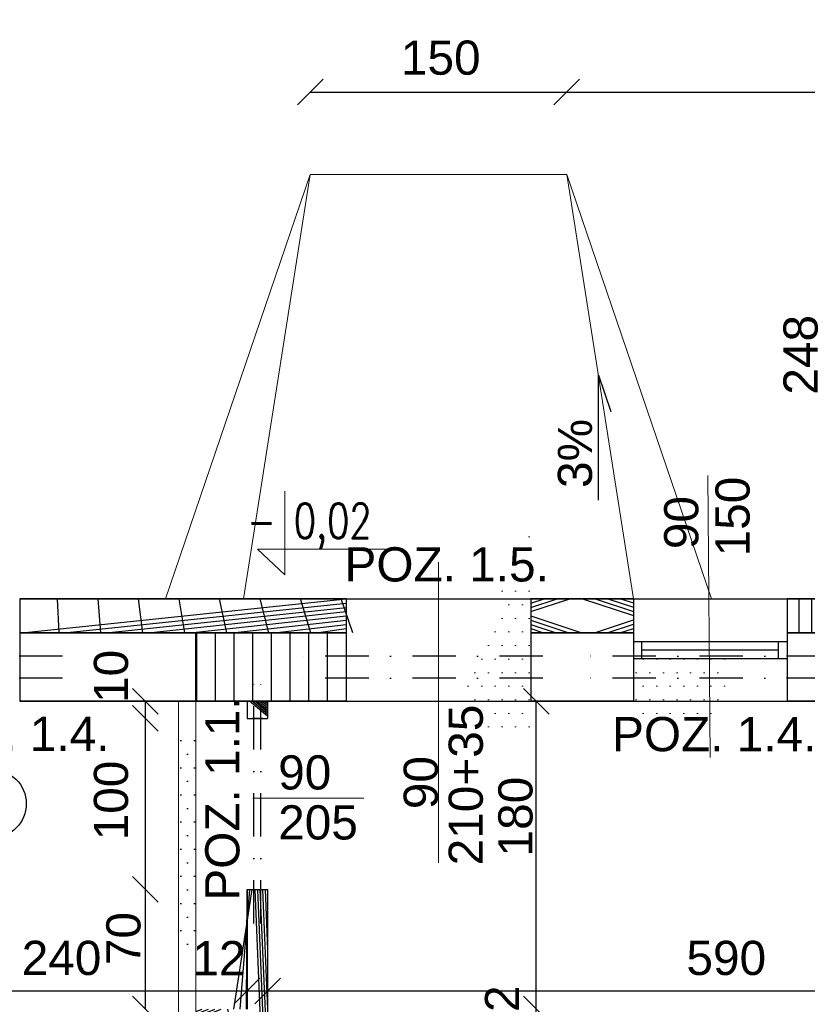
# Model space of a CAD drawing. Header units: millimetres. Extents: x 6528 to 149658, y 3342 to 12852.
# Tile 70 of 122: x 70414 to 70875, y 8368 to 8944. Entities that reach past the tile are written whole.
import ezdxf

# ---------------------------------------------------------------- set-up
doc = ezdxf.new("R2010")
doc.units = ezdxf.units.MM
doc.linetypes.add('DASHDOTX2', pattern=[50.8, 25.4, -12.7, 0, -12.7])
doc.layers.add('&_opisy_100', color=51, linetype='Continuous', lineweight=20)
doc.layers.add('wuposażenie 0.15', color=140, linetype='Continuous', lineweight=15)
doc.layers.add('R-TAB', color=1, linetype='Continuous')
doc.styles.add('Romans', font='romans.shx', dxfattribs={"width": 0.75})
doc.styles.get("Standard").update_dxf_attribs({"font": 'arial.ttf'})
doc.dimstyles.new('ISO-25', dxfattribs={"dimtxt": 2.5, "dimasz": 2.5, "dimexe": 1.25, "dimexo": 0.625, "dimtad": 1, "dimtxsty": 'Standard', "dimcen": 2.5, "dimadec": 0, "dimazin": 0, "dimtfac": 1, "dimtmove": 0, "dimatfit": 3, "dimfxl": 1, "dimarcsym": 0})
pattern_1 = [(45, (-1177794257.981769, -935731374.6151185), (-11.22532015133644, 11.22532015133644), [])]

# ---------------------------------------------------------------- blocks, each defined once
blk = doc.blocks.new('_Oblique')
at = {"color": 0, "linetype": 'ByBlock', "lineweight": -2}
blk.add_line((-0.5, -0.5), (0.5, 0.5), dxfattribs=at)
blk = doc.blocks.new('*D2210')
at = {"color": 0, "lineweight": -2, "transparency": 16777216}
blk.add_line((69360.4715971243, 9393.647122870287), (71199.0600048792, 9393.647122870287), dxfattribs=at)
at = {"layer": 'Defpoints', "color": 0, "transparency": 16777216}
for p in [(71199.0600048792, 9393.647122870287), (69360.4715971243, 8605.670604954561), (71199.0600048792, 8605.670604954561)]:
    blk.add_point(p, dxfattribs=at)
at = {"color": 0, "lineweight": -2, "transparency": 16777216, "xscale": 15, "yscale": 15, "zscale": 15, "rotation": 180}
blk.add_blockref('_Oblique', (69360.4715971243, 9393.647122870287), dxfattribs=at)
at = {"color": 0, "lineweight": -2, "transparency": 16777216, "xscale": 15, "yscale": 15, "zscale": 15}
blk.add_blockref('_Oblique', (71199.0600048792, 9393.647122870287), dxfattribs=at)
at = {"color": 0, "transparency": 16777216, "insert": (70221.241278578, 9412.790905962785), "char_height": 20, "attachment_point": 5}
blk.add_mtext('1839', dxfattribs=at)
blk = doc.blocks.new('*D2268')
at = {"color": 0, "lineweight": -2, "transparency": 16777216}
blk.add_line((70324.06000440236, 9293.647122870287), (70414.06000464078, 9293.647122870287), dxfattribs=at)
at = {"layer": 'Defpoints', "color": 0, "transparency": 16777216}
for p in [(70414.06000464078, 9293.647122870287), (70324.06000440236, 8605.67060519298), (70414.06000464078, 8605.67060519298)]:
    blk.add_point(p, dxfattribs=at)
at = {"color": 0, "lineweight": -2, "transparency": 16777216, "xscale": 15, "yscale": 15, "zscale": 15, "rotation": 180}
blk.add_blockref('_Oblique', (70324.06000440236, 9293.647122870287), dxfattribs=at)
at = {"color": 0, "lineweight": -2, "transparency": 16777216, "xscale": 15, "yscale": 15, "zscale": 15}
blk.add_blockref('_Oblique', (70414.06000464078, 9293.647122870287), dxfattribs=at)
at = {"color": 0, "transparency": 16777216, "insert": (70371.61558311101, 9312.790905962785), "char_height": 20, "attachment_point": 5}
blk.add_mtext('90', dxfattribs=at)
blk = doc.blocks.new('*D2269')
at = {"color": 0, "lineweight": -2, "transparency": 16777216}
blk.add_line((70414.06000464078, 9293.647122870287), (70605.06000440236, 9293.647122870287), dxfattribs=at)
at = {"layer": 'Defpoints', "color": 0, "transparency": 16777216}
for p in [(70605.06000440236, 9293.647122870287), (70414.06000464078, 8605.67060519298), (70605.06000440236, 8605.670604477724)]:
    blk.add_point(p, dxfattribs=at)
at = {"color": 0, "lineweight": -2, "transparency": 16777216, "xscale": 15, "yscale": 15, "zscale": 15, "rotation": 180}
blk.add_blockref('_Oblique', (70414.06000464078, 9293.647122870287), dxfattribs=at)
at = {"color": 0, "lineweight": -2, "transparency": 16777216, "xscale": 15, "yscale": 15, "zscale": 15}
blk.add_blockref('_Oblique', (70605.06000440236, 9293.647122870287), dxfattribs=at)
at = {"color": 0, "transparency": 16777216, "insert": (70516.46001737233, 9312.790905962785), "char_height": 20, "attachment_point": 5}
blk.add_mtext('201', dxfattribs=at)
blk = doc.blocks.new('*D2270')
at = {"color": 0, "lineweight": -2, "transparency": 16777216}
blk.add_line((70605.06000440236, 9293.647122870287), (70713.06000464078, 9293.647122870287), dxfattribs=at)
at = {"layer": 'Defpoints', "color": 0, "transparency": 16777216}
for p in [(70713.06000464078, 9293.647122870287), (70605.06000440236, 8605.670604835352), (70713.06000464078, 8605.670604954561)]:
    blk.add_point(p, dxfattribs=at)
at = {"color": 0, "lineweight": -2, "transparency": 16777216, "xscale": 15, "yscale": 15, "zscale": 15, "rotation": 180}
blk.add_blockref('_Oblique', (70605.06000440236, 9293.647122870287), dxfattribs=at)
at = {"color": 0, "lineweight": -2, "transparency": 16777216, "xscale": 15, "yscale": 15, "zscale": 15}
blk.add_blockref('_Oblique', (70713.06000464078, 9293.647122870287), dxfattribs=at)
at = {"color": 0, "transparency": 16777216, "insert": (70661.75937693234, 9312.790905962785), "char_height": 20, "attachment_point": 5}
blk.add_mtext('108', dxfattribs=at)
blk = doc.blocks.new('*D2271')
at = {"color": 0, "lineweight": -2, "transparency": 16777216}
blk.add_line((70713.06000464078, 9293.647122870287), (70773.06000440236, 9293.647122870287), dxfattribs=at)
at = {"layer": 'Defpoints', "color": 0, "transparency": 16777216}
for p in [(70773.06000440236, 9293.647122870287), (70713.06000464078, 8605.670604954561), (70773.06000440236, 8605.670604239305)]:
    blk.add_point(p, dxfattribs=at)
at = {"color": 0, "lineweight": -2, "transparency": 16777216, "xscale": 15, "yscale": 15, "zscale": 15, "rotation": 180}
blk.add_blockref('_Oblique', (70713.06000464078, 9293.647122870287), dxfattribs=at)
at = {"color": 0, "lineweight": -2, "transparency": 16777216, "xscale": 15, "yscale": 15, "zscale": 15}
blk.add_blockref('_Oblique', (70773.06000440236, 9293.647122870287), dxfattribs=at)
at = {"color": 0, "transparency": 16777216, "insert": (70746.39898746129, 9312.790905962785), "char_height": 20, "attachment_point": 5}
blk.add_mtext('60', dxfattribs=at)
blk = doc.blocks.new('*D2272')
at = {"color": 0, "lineweight": -2, "transparency": 16777216}
blk.add_line((70773.06000440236, 9293.647122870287), (70863.06000559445, 9293.647122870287), dxfattribs=at)
at = {"layer": 'Defpoints', "color": 0, "transparency": 16777216}
for p in [(70863.06000559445, 9293.647122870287), (70773.06000440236, 8605.670604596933), (70863.06000559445, 8605.670604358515)]:
    blk.add_point(p, dxfattribs=at)
at = {"color": 0, "lineweight": -2, "transparency": 16777216, "xscale": 15, "yscale": 15, "zscale": 15, "rotation": 180}
blk.add_blockref('_Oblique', (70773.06000440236, 9293.647122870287), dxfattribs=at)
at = {"color": 0, "lineweight": -2, "transparency": 16777216, "xscale": 15, "yscale": 15, "zscale": 15}
blk.add_blockref('_Oblique', (70863.06000559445, 9293.647122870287), dxfattribs=at)
at = {"color": 0, "transparency": 16777216, "insert": (70817.02812187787, 9312.790905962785), "char_height": 20, "attachment_point": 5}
blk.add_mtext('90', dxfattribs=at)
blk = doc.blocks.new('*D2273')
at = {"color": 0, "lineweight": -2, "transparency": 16777216}
blk.add_line((70863.06000559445, 9293.647122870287), (70923.06000440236, 9293.647122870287), dxfattribs=at)
at = {"layer": 'Defpoints', "color": 0, "transparency": 16777216}
for p in [(70923.06000440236, 9293.647122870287), (70863.06000559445, 8605.670604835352), (70923.06000440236, 8605.670604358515)]:
    blk.add_point(p, dxfattribs=at)
at = {"color": 0, "lineweight": -2, "transparency": 16777216, "xscale": 15, "yscale": 15, "zscale": 15, "rotation": 180}
blk.add_blockref('_Oblique', (70863.06000559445, 9293.647122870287), dxfattribs=at)
at = {"color": 0, "lineweight": -2, "transparency": 16777216, "xscale": 15, "yscale": 15, "zscale": 15}
blk.add_blockref('_Oblique', (70923.06000440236, 9293.647122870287), dxfattribs=at)
at = {"color": 0, "transparency": 16777216, "insert": (70896.39898698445, 9312.790905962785), "char_height": 20, "attachment_point": 5}
blk.add_mtext('60', dxfattribs=at)
blk = doc.blocks.new('*D2280')
at = {"color": 0, "lineweight": -2, "transparency": 16777216}
blk.add_line((70307.06000440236, 9343.647122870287), (70547.06000416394, 9343.647122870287), dxfattribs=at)
at = {"layer": 'Defpoints', "color": 0, "transparency": 16777216}
for p in [(70547.06000416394, 9343.647122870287), (70307.06000440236, 8605.67060507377), (70547.06000416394, 8605.67060507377)]:
    blk.add_point(p, dxfattribs=at)
at = {"color": 0, "lineweight": -2, "transparency": 16777216, "xscale": 15, "yscale": 15, "zscale": 15, "rotation": 180}
blk.add_blockref('_Oblique', (70307.06000440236, 9343.647122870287), dxfattribs=at)
at = {"color": 0, "lineweight": -2, "transparency": 16777216, "xscale": 15, "yscale": 15, "zscale": 15}
blk.add_blockref('_Oblique', (70547.06000416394, 9343.647122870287), dxfattribs=at)
at = {"color": 0, "transparency": 16777216, "insert": (70427.3494498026, 9362.790905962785), "char_height": 20, "attachment_point": 5}
blk.add_mtext('240', dxfattribs=at)
blk = doc.blocks.new('*D2281')
at = {"color": 0, "lineweight": -2, "transparency": 16777216}
blk.add_line((70547.06000392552, 9343.647122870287), (70559.06000440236, 9343.647122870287), dxfattribs=at)
at = {"layer": 'Defpoints', "color": 0, "transparency": 16777216}
for p in [(70559.06000440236, 9343.647122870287), (70547.06000392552, 8605.670604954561), (70559.06000440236, 8605.670604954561)]:
    blk.add_point(p, dxfattribs=at)
at = {"color": 0, "lineweight": -2, "transparency": 16777216, "xscale": 15, "yscale": 15, "zscale": 15, "rotation": 180}
blk.add_blockref('_Oblique', (70547.06000392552, 9343.647122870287), dxfattribs=at)
at = {"color": 0, "lineweight": -2, "transparency": 16777216, "xscale": 15, "yscale": 15, "zscale": 15}
blk.add_blockref('_Oblique', (70559.06000440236, 9343.647122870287), dxfattribs=at)
at = {"color": 0, "transparency": 16777216, "insert": (70567.1570271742, 9362.790905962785), "char_height": 20, "attachment_point": 5}
blk.add_mtext('12', dxfattribs=at)
blk = doc.blocks.new('*D2282')
at = {"color": 0, "lineweight": -2, "transparency": 16777216}
blk.add_line((70559.06000416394, 9343.647122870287), (71139.06000440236, 9343.647122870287), dxfattribs=at)
at = {"layer": 'Defpoints', "color": 0, "transparency": 16777216}
for p in [(71139.06000440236, 9343.647122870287), (70559.06000416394, 8605.670604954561), (71139.06000440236, 8545.670604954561)]:
    blk.add_point(p, dxfattribs=at)
at = {"color": 0, "lineweight": -2, "transparency": 16777216, "xscale": 15, "yscale": 15, "zscale": 15, "rotation": 180}
blk.add_blockref('_Oblique', (70559.06000416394, 9343.647122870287), dxfattribs=at)
at = {"color": 0, "lineweight": -2, "transparency": 16777216, "xscale": 15, "yscale": 15, "zscale": 15}
blk.add_blockref('_Oblique', (71139.06000440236, 9343.647122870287), dxfattribs=at)
at = {"color": 0, "transparency": 16777216, "insert": (70817.36417429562, 9362.790905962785), "char_height": 20, "attachment_point": 5}
blk.add_mtext('590', dxfattribs=at)
blk = doc.blocks.new('*D2290')
at = {"color": 0, "lineweight": -2, "transparency": 16777216}
blk.add_line((70307.06000416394, 8376.32476950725), (70547.06000416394, 8376.32476950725), dxfattribs=at)
at = {"layer": 'Defpoints', "color": 0, "transparency": 16777216}
for p in [(70307.06000416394, 8545.670605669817), (70547.06000416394, 8545.670604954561), (70547.06000416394, 8376.32476950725)]:
    blk.add_point(p, dxfattribs=at)
at = {"color": 0, "lineweight": -2, "transparency": 16777216, "xscale": 15, "yscale": 15, "zscale": 15, "rotation": 180}
blk.add_blockref('_Oblique', (70307.06000416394, 8376.32476950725), dxfattribs=at)
at = {"color": 0, "lineweight": -2, "transparency": 16777216, "xscale": 15, "yscale": 15, "zscale": 15}
blk.add_blockref('_Oblique', (70547.06000416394, 8376.32476950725), dxfattribs=at)
at = {"color": 0, "transparency": 16777216, "insert": (70438.55746691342, 8395.468552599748), "char_height": 20, "attachment_point": 5}
blk.add_mtext('240', dxfattribs=at)
blk = doc.blocks.new('*D2291')
at = {"color": 0, "lineweight": -2, "transparency": 16777216}
blk.add_line((70547.06000440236, 8376.324769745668), (70559.06000464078, 8376.324769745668), dxfattribs=at)
at = {"layer": 'Defpoints', "color": 0, "transparency": 16777216}
for p in [(70547.06000440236, 8545.670605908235), (70559.06000464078, 8545.670604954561), (70559.06000464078, 8376.324769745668)]:
    blk.add_point(p, dxfattribs=at)
at = {"color": 0, "lineweight": -2, "transparency": 16777216, "xscale": 15, "yscale": 15, "zscale": 15, "rotation": 180}
blk.add_blockref('_Oblique', (70547.06000440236, 8376.324769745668), dxfattribs=at)
at = {"color": 0, "lineweight": -2, "transparency": 16777216, "xscale": 15, "yscale": 15, "zscale": 15}
blk.add_blockref('_Oblique', (70559.06000464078, 8376.324769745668), dxfattribs=at)
at = {"color": 0, "transparency": 16777216, "insert": (70530.6275340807, 8395.468552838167), "char_height": 20, "attachment_point": 5}
blk.add_mtext('12', dxfattribs=at)
blk = doc.blocks.new('*D2292')
at = {"color": 0, "lineweight": -2, "transparency": 16777216}
blk.add_line((70559.06000416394, 8376.32476950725), (71139.07490604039, 8376.32476950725), dxfattribs=at)
at = {"layer": 'Defpoints', "color": 0, "transparency": 16777216}
for p in [(70559.06000416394, 8545.670605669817), (71139.07490604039, 8544.898691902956), (71139.07490604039, 8376.32476950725)]:
    blk.add_point(p, dxfattribs=at)
at = {"color": 0, "lineweight": -2, "transparency": 16777216, "xscale": 15, "yscale": 15, "zscale": 15, "rotation": 180}
blk.add_blockref('_Oblique', (70559.06000416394, 8376.32476950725), dxfattribs=at)
at = {"color": 0, "lineweight": -2, "transparency": 16777216, "xscale": 15, "yscale": 15, "zscale": 15}
blk.add_blockref('_Oblique', (71139.07490604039, 8376.32476950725), dxfattribs=at)
at = {"color": 0, "transparency": 16777216, "insert": (70827.41777985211, 8395.468552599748), "char_height": 20, "attachment_point": 5}
blk.add_mtext('590', dxfattribs=at)
blk = doc.blocks.new('*D2308')
at = {"color": 0, "lineweight": -2, "transparency": 16777216}
blk.add_line((70487.57252805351, 8535.670604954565), (70487.57252805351, 8545.670605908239), dxfattribs=at)
at = {"layer": 'Defpoints', "color": 0, "transparency": 16777216}
for p in [(70487.57252805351, 8545.670605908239), (70547.06000440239, 8545.670605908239), (70547.06000440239, 8535.670604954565)]:
    blk.add_point(p, dxfattribs=at)
at = {"color": 0, "lineweight": -2, "transparency": 16777216, "xscale": 15, "yscale": 15, "zscale": 15}
for p, rotation in [((70487.57252805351, 8545.670605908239), 90), ((70487.57252805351, 8535.670604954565), 270)]:
    blk.add_blockref('_Oblique', p, dxfattribs=dict(at, rotation=rotation))
at = {"color": 0, "transparency": 16777216, "insert": (70467.58251731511, 8560.213976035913), "char_height": 20, "attachment_point": 5, "rotation": 90}
blk.add_mtext('10', dxfattribs=at)
blk = doc.blocks.new('*D2309')
at = {"color": 0, "lineweight": -2, "transparency": 16777216}
blk.add_line((70487.57252996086, 8435.670604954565), (70487.57252996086, 8535.670604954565), dxfattribs=at)
at = {"layer": 'Defpoints', "color": 0, "transparency": 16777216}
for p in [(70487.57252996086, 8535.670604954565), (70547.06000440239, 8535.670604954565), (70547.06000440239, 8435.670604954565)]:
    blk.add_point(p, dxfattribs=at)
at = {"color": 0, "lineweight": -2, "transparency": 16777216, "xscale": 15, "yscale": 15, "zscale": 15}
for p, rotation in [((70487.57252996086, 8535.670604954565), 90), ((70487.57252996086, 8435.670604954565), 270)]:
    blk.add_blockref('_Oblique', p, dxfattribs=dict(at, rotation=rotation))
at = {"color": 0, "transparency": 16777216, "insert": (70467.58251731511, 8487.63469708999), "char_height": 20, "attachment_point": 5, "rotation": 90}
blk.add_mtext('100', dxfattribs=at)
blk = doc.blocks.new('*D2310')
at = {"color": 0, "lineweight": -2, "transparency": 16777216}
blk.add_line((70487.5725342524, 8365.670605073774), (70487.5725342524, 8435.670604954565), dxfattribs=at)
at = {"layer": 'Defpoints', "color": 0, "transparency": 16777216}
for p in [(70487.5725342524, 8435.670604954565), (70547.06000630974, 8435.670604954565), (70547.06000440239, 8365.670605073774)]:
    blk.add_point(p, dxfattribs=at)
at = {"color": 0, "lineweight": -2, "transparency": 16777216, "xscale": 15, "yscale": 15, "zscale": 15}
for p, rotation in [((70487.5725342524, 8435.670604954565), 90), ((70487.5725342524, 8365.670605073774), 270)]:
    blk.add_blockref('_Oblique', p, dxfattribs=dict(at, rotation=rotation))
at = {"color": 0, "transparency": 16777216, "insert": (70474.86992209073, 8406.893791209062), "char_height": 20, "attachment_point": 5, "rotation": 90}
blk.add_mtext('70', dxfattribs=at)
blk = doc.blocks.new('*D2311')
at = {"color": 0, "lineweight": -2, "transparency": 16777216}
blk.add_line((70716.22716252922, 8365.670605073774), (70716.22716252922, 8545.670604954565), dxfattribs=at)
at = {"layer": 'Defpoints', "color": 0, "transparency": 16777216}
for p in [(70716.22716252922, 8545.670604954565), (70743.06000416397, 8545.670604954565), (70547.06000440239, 8365.670605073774)]:
    blk.add_point(p, dxfattribs=at)
at = {"color": 0, "lineweight": -2, "transparency": 16777216, "xscale": 15, "yscale": 15, "zscale": 15}
for p, rotation in [((70716.22716252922, 8545.670604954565), 90), ((70716.22716252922, 8365.670605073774), 270)]:
    blk.add_blockref('_Oblique', p, dxfattribs=dict(at, rotation=rotation))
at = {"color": 0, "transparency": 16777216, "insert": (70704.19656651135, 8478.216047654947), "char_height": 20, "attachment_point": 5, "rotation": 90}
blk.add_mtext('180', dxfattribs=at)
blk = doc.blocks.new('*D2312')
at = {"color": 0, "lineweight": -2, "transparency": 16777216}
blk.add_line((70716.22716324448, 8353.670604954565), (70716.22716324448, 8365.670605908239), dxfattribs=at)
at = {"layer": 'Defpoints', "color": 0, "transparency": 16777216}
for p in [(70547.06000440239, 8365.670605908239), (70716.22716324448, 8365.670605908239), (70547.06000368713, 8353.670604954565)]:
    blk.add_point(p, dxfattribs=at)
at = {"color": 0, "lineweight": -2, "transparency": 16777216, "xscale": 15, "yscale": 15, "zscale": 15}
for p, rotation in [((70716.22716324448, 8365.670605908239), 90), ((70716.22716324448, 8353.670604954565), 270)]:
    blk.add_blockref('_Oblique', p, dxfattribs=dict(at, rotation=rotation))
at = {"color": 0, "transparency": 16777216, "insert": (70696.23714583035, 8363.950752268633), "char_height": 20, "attachment_point": 5, "rotation": 90}
blk.add_mtext('12', dxfattribs=at)
blk = doc.blocks.new('*D2544')
at = {"color": 0, "lineweight": -2, "transparency": 16777216}
blk.add_line((70892.5359548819, 8605.670604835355), (70892.5359548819, 8853.670604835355), dxfattribs=at)
at = {"layer": 'Defpoints', "color": 0, "transparency": 16777216}
for p in [(70734.06000440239, 8853.670604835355), (70892.5359548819, 8853.670604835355), (70923.48286836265, 8605.670604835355)]:
    blk.add_point(p, dxfattribs=at)
at = {"color": 0, "lineweight": -2, "transparency": 16777216, "xscale": 15, "yscale": 15, "zscale": 15}
for p, rotation in [((70892.5359548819, 8853.670604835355), 90), ((70892.5359548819, 8605.670604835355), 270)]:
    blk.add_blockref('_Oblique', p, dxfattribs=dict(at, rotation=rotation))
at = {"color": 0, "transparency": 16777216, "insert": (70870.99307553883, 8748.276445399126), "char_height": 20, "attachment_point": 5, "rotation": 90}
blk.add_mtext('248', dxfattribs=at)
blk = doc.blocks.new('*D2458')
at = {"color": 0, "lineweight": -2, "transparency": 16777216}
blk.add_line((70584.06000440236, 8901.939944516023), (70734.06000440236, 8901.939944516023), dxfattribs=at)
at = {"layer": 'Defpoints', "color": 0, "transparency": 16777216}
for p in [(70734.06000440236, 8901.939944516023), (70584.06000440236, 8853.670604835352), (70734.06000440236, 8853.670604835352)]:
    blk.add_point(p, dxfattribs=at)
at = {"color": 0, "lineweight": -2, "transparency": 16777216, "xscale": 15, "yscale": 15, "zscale": 15, "rotation": 180}
blk.add_blockref('_Oblique', (70584.06000440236, 8901.939944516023), dxfattribs=at)
at = {"color": 0, "lineweight": -2, "transparency": 16777216, "xscale": 15, "yscale": 15, "zscale": 15}
blk.add_blockref('_Oblique', (70734.06000440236, 8901.939944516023), dxfattribs=at)
at = {"color": 0, "transparency": 16777216, "insert": (70660.37605874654, 8921.929943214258), "char_height": 20, "attachment_point": 5}
blk.add_mtext('150', dxfattribs=at)
blk = doc.blocks.new('*D2459')
at = {"color": 0, "lineweight": -2, "transparency": 16777216}
blk.add_line((70734.06000440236, 8901.939944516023), (71199.06000440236, 8901.939944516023), dxfattribs=at)
at = {"layer": 'Defpoints', "color": 0, "transparency": 16777216}
for p in [(71199.06000440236, 8901.939944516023), (70734.06000440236, 8853.670604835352), (71199.06000440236, 8605.670604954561)]:
    blk.add_point(p, dxfattribs=at)
at = {"color": 0, "lineweight": -2, "transparency": 16777216, "xscale": 15, "yscale": 15, "zscale": 15, "rotation": 180}
blk.add_blockref('_Oblique', (70734.06000440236, 8901.939944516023), dxfattribs=at)
at = {"color": 0, "lineweight": -2, "transparency": 16777216, "xscale": 15, "yscale": 15, "zscale": 15}
blk.add_blockref('_Oblique', (71199.06000440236, 8901.939944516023), dxfattribs=at)
at = {"color": 0, "transparency": 16777216, "insert": (70971.14387099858, 8921.929943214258), "char_height": 20, "attachment_point": 5}
blk.add_mtext('465', dxfattribs=at)

msp = doc.modelspace()

# ---------------------------------------------------------------- hatches: boundary and pattern name
h = msp.add_hatch()
h.set_pattern_fill('ANSI37', color=256, scale=5)
h.set_pattern_definition([(45, (-1177794257.981769, -935731374.6151185), (-11.22532015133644, 11.22532015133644), []), (135, (-1177794257.981769, -935731374.6151185), (-11.22532015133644, -11.22532015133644), [])])
h.paths.add_polyline_path([(69675.06000440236, 8605.670604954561), (69615.06000440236, 8605.670604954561), (69615.06000440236, 8585.67060507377), (69675.06000440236, 8585.67060507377)])
h.paths.add_polyline_path([(69825.06000440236, 8605.67060507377), (69765.06000440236, 8605.670604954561), (69765.06000440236, 8585.67060507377), (69825.06000440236, 8585.67060507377)])
h.paths.add_polyline_path([(70124.06000440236, 8605.67060507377), (69915.06000440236, 8605.67060507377), (69915.06000440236, 8585.67060519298), (70124.06000440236, 8585.67060507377)])
h.paths.add_polyline_path([(70605.06000440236, 8605.670604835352), (70414.06000440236, 8605.67060507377), (70414.06000440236, 8585.67060507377), (70612.06000440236, 8585.670604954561), (70605.06000440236, 8585.670604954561)])
h.paths.add_polyline_path([(70324.06000440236, 8605.67060507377), (70214.06000440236, 8605.67060507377), (70214.06000440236, 8585.67060507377), (70324.06000440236, 8585.67060507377)])
h.paths.add_polyline_path([(70773.06000440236, 8605.670604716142), (70713.06000440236, 8605.670604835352), (70713.06000440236, 8585.670604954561), (70773.06000440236, 8585.670604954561)])
h.paths.add_polyline_path([(70923.06000440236, 8605.670604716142), (70863.06000440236, 8605.670604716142), (70863.06000440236, 8585.670604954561), (70923.06000440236, 8585.670604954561)])
at = {"lineweight": 0}
h = msp.add_hatch(dxfattribs=at)
h.set_pattern_fill('DOTS', color=256, scale=5)
h.set_pattern_definition([(0, (-1177795788.520526, -935731374.6151184), (3.96875, 7.9375), [0, -7.9375])])
h.paths.add_polyline_path([(70667.26909153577, 8605.67060519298), (70605.06000440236, 8605.67060519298), (70605.06000440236, 8580.670604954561), (70667.48212568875, 8580.670604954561)])
h.paths.add_polyline_path([(70713.06000440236, 8605.67060519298), (70667.26909153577, 8605.67060519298), (70667.48212568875, 8580.670604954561), (70713.06000440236, 8580.670604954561)])
h.paths.add_polyline_path([(70713.06000440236, 8570.670604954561), (70667.56733958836, 8570.670604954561), (70667.78037374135, 8545.670604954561), (70713.06000440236, 8545.670604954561)])
h.paths.add_polyline_path([(70667.56733958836, 8570.670604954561), (70605.06000440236, 8570.670604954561), (70605.06000440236, 8545.670604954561), (70667.78037374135, 8545.670604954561)])
h = msp.add_hatch(dxfattribs=at)
h.set_pattern_fill('DOTS', color=256, scale=5)
h.set_pattern_definition([(0, (-1177795638.520527, -935731374.6151184), (3.96875, 7.9375), [0, -7.9375])])
h.paths.add_polyline_path([(70817.26909129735, 8605.67060519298), (70773.06000416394, 8605.67060519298), (70773.06000416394, 8580.670604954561), (70817.48212545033, 8580.670604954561)])
h.paths.add_polyline_path([(70863.06000416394, 8605.67060519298), (70817.26909129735, 8605.67060519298), (70817.48212545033, 8580.670604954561), (70863.06000416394, 8580.670604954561)])
h.paths.add_polyline_path([(70863.06000416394, 8570.670604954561), (70817.56733934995, 8570.670604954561), (70817.78037350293, 8545.670604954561), (70863.06000416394, 8545.670604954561)])
h.paths.add_polyline_path([(70817.56733934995, 8570.670604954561), (70773.06000416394, 8570.670604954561), (70773.06000416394, 8545.670604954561), (70817.78037350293, 8545.670604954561)])
h = msp.add_hatch()
h.set_pattern_fill('ANSI31', color=256, scale=5)
h.set_pattern_definition(pattern_1)
h.paths.add_polyline_path([(70605.06000440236, 8585.670604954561), (70517.06000440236, 8585.670604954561), (70517.06000440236, 8545.670604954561), (70605.06000440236, 8545.670604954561)])
h = msp.add_hatch()
h.set_pattern_fill('ANSI31', color=256, scale=5)
h.set_pattern_definition(pattern_1)
h.paths.add_polyline_path([(70255.06000464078, 8182.67060519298), (70332.06000440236, 8182.670604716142), (70332.06000440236, 8194.670604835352), (70307.06000440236, 8194.670604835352), (70120.06000464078, 8194.670604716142), (70120.06000464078, 8182.67060507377)])
h.paths.add_polyline_path([(70432.06000440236, 8194.670604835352), (70432.06000440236, 8182.670604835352), (70547.06000440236, 8182.670604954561), (70547.06000440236, 8152.670604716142), (70559.06000440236, 8152.670604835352), (70559.06000416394, 8435.670604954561), (70547.06000440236, 8435.670604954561), (70547.06000440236, 8365.670604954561), (70517.06000440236, 8365.670604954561), (70517.06000440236, 8353.670604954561), (70547.06000440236, 8353.670604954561), (70547.06000440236, 8194.670604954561)])
h.paths.add_polyline_path([(70559.06000440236, 8545.670604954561), (70547.06000440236, 8545.670604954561), (70547.06000440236, 8535.670604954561), (70559.06000440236, 8535.670604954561)])
h.paths.add_polyline_path([(70559.06000440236, 8052.670604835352), (70556.06000440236, 8052.670604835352), (70556.06000440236, 8052.670604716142), (70550.06000440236, 8052.670604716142), (70547.06000464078, 8052.670604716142), (70547.06000440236, 8027.670604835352), (70559.06000440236, 8027.670604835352)])
h = msp.add_hatch()
h.set_pattern_fill('DOTS', color=256, scale=5)
h.set_pattern_definition([(0, (-1177794257.981769, -935731374.6151185), (3.96875, 7.9375), [0, -7.9375])])
h.paths.add_polyline_path([(70412.06000440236, 8359.670604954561), (70307.06000440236, 8359.670604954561), (70307.06000440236, 8353.670604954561), (70412.06000440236, 8353.670604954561)])
h.paths.add_polyline_path([(70412.06000440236, 8353.670604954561), (70307.06000440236, 8353.670604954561), (70307.06000440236, 8349.670604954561), (70412.06000440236, 8349.670604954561), (70412.06000440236, 8349.67060519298)])
h.paths.add_polyline_path([(70517.06000440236, 8353.670604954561), (70492.06000440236, 8353.670604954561), (70492.06000440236, 8349.670604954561), (70517.06000440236, 8349.67060507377)])
h.paths.add_polyline_path([(70517.06000440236, 8365.670604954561), (70507.06000440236, 8365.670604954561), (70507.06000440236, 8359.67060507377), (70492.06000440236, 8359.67060507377), (70492.06000440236, 8353.670604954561), (70517.06000440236, 8353.670604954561)])
h.paths.add_polyline_path([(70517.06000440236, 8545.670604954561), (70507.06000440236, 8545.670604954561), (70507.06000440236, 8365.670604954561), (70517.06000440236, 8365.670604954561)])

# ---------------------------------------------------------------- linework, layer by layer
at = {"layer": '&_opisy_100', "color": 0}
msp.add_lwpolyline([(70569.24673192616, 8668.548489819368), (70569.24673192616, 8619.55157352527), (70553.18358748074, 8634.584670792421), (70628.05449025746, 8634.584670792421)], dxfattribs=at)
at = {"lineweight": 0}
for p, q in [((70584.06000440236, 8853.670604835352), (70499.26909177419, 8605.670604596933)), ((70545.06000440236, 8605.670604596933), (70584.06000440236, 8853.670604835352)), ((70773.06000440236, 8605.670604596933), (70734.06000440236, 8853.670604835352)), ((70734.06000440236, 8853.670604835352), (70818.85091703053, 8605.670604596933)), ((70507.06000440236, 8545.670604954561), (70507.06000440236, 8359.67060519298)), ((70517.06000440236, 8545.670604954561), (70517.06000440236, 8349.67060507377))]:
    msp.add_line(p, q, dxfattribs=at)
at = {"lineweight": 20}
for p, q in [((70584.06000440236, 8853.670604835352), (70734.06000440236, 8853.670604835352)), ((70816.65575115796, 8677.647337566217), (70818.06000440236, 8512.855424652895)), ((70659.06000440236, 8451.215264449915), (70659.06000440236, 8627.018720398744)), ((70550.51994078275, 8489.014376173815), (70615.43144886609, 8489.014376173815))]:
    msp.add_line(p, q, dxfattribs=at)
for p, q in [((70752.65738027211, 8663.345691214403), (70752.65738027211, 8736.390330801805)), ((70752.65738027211, 8736.390330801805), (70759.89119641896, 8715.094524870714)), ((70414.06000440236, 8605.67060507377), (70605.06000440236, 8605.670604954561)), ((70605.06000440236, 8605.670604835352), (70713.06000440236, 8605.670604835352)), ((70713.06000440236, 8605.670604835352), (70773.06000416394, 8605.670604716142)), ((70773.06000440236, 8605.670604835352), (70863.06000440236, 8605.670604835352)), ((70863.06000416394, 8605.670604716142), (70923.06000416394, 8605.670604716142)), ((70414.06000440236, 8585.67060507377), (70605.06000440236, 8585.670604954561)), ((70605.06000440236, 8585.670604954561), (70605.06000440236, 8585.670604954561)), ((70713.06000440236, 8585.670604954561), (70773.06000440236, 8585.670604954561)), ((70863.06000440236, 8585.670604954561), (70923.06000416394, 8585.670604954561)), ((70773.06000440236, 8580.670604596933), (70863.06000440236, 8580.670604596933)), ((70778.06000440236, 8570.670604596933), (70778.06000440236, 8580.670604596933)), ((70858.06000440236, 8570.670604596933), (70858.06000440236, 8580.670604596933)), ((70713.06000440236, 8578.670604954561), (70713.06000440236, 8572.670604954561)), ((70778.06000440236, 8575.670604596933), (70858.06000440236, 8575.670604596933)), ((70773.06000440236, 8570.670604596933), (70863.06000440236, 8570.670604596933)), ((70773.06000440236, 8570.670604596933), (70778.06000440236, 8570.670604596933)), ((70414.06000416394, 8545.670604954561), (70605.06000440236, 8545.67060507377)), ((70547.06000440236, 8545.670604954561), (70547.06000440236, 8535.670604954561)), ((70605.06000440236, 8545.670604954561), (70605.06000440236, 8545.670604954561)), ((70605.06000440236, 8545.67060507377), (70713.06000440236, 8545.670604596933)), ((70713.06000416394, 8545.670604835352), (70773.06000416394, 8545.670604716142)), ((70773.06000440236, 8545.670604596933), (70863.06000440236, 8545.670604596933)), ((70863.06000440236, 8545.670604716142), (70923.06000440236, 8545.670604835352)), ((70556.06000440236, 8535.670604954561), (70550.06000440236, 8535.670604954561))]:
    msp.add_line(p, q)
at = {"lineweight": 30}
for p, q in [((70605.06000440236, 8605.670604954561), (70414.06000440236, 8605.67060507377)), ((70414.06000440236, 8605.670604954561), (70414.06000440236, 8545.670604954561)), ((70605.06000440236, 8605.670604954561), (70605.06000440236, 8545.670604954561)), ((70773.06000416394, 8605.670604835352), (70713.06000440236, 8605.670604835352)), ((70713.06000440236, 8605.670604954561), (70713.06000440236, 8545.670604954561)), ((70773.06000440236, 8605.670604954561), (70773.06000440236, 8545.670604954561)), ((70923.06000416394, 8605.67060507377), (70863.06000416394, 8605.670604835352)), ((70863.06000440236, 8605.670604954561), (70863.06000440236, 8545.670604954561)), ((70605.06000440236, 8585.670604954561), (70414.06000440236, 8585.670604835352)), ((70517.06000440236, 8545.670604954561), (70517.06000440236, 8585.670604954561)), ((70605.06000440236, 8585.670604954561), (70605.06000440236, 8585.670604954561)), ((70773.06000440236, 8585.670604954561), (70713.06000440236, 8585.670604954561)), ((70923.06000416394, 8585.670604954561), (70863.06000440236, 8585.670604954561)), ((70605.06000440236, 8545.67060507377), (70414.06000416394, 8545.670604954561)), ((70547.06000440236, 8545.670604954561), (70547.06000440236, 8535.670604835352)), ((70559.06000440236, 8545.670604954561), (70559.06000440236, 8535.670604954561)), ((70605.06000440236, 8545.670604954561), (70605.06000440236, 8545.670604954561)), ((70773.06000416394, 8545.670604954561), (70713.06000416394, 8545.670604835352)), ((70923.06000440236, 8545.670604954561), (70863.06000440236, 8545.670604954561)), ((70547.06000440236, 8535.670604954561), (70559.06000440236, 8535.670604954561)), ((70547.06000440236, 8435.670604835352), (70547.06000440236, 8365.67060507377)), ((70547.06000440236, 8435.670604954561), (70559.06000440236, 8435.670604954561)), ((70559.06000416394, 8435.670604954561), (70559.06000440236, 8152.670604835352))]:
    msp.add_line(p, q, dxfattribs=at)
at = {"color": 1, "linetype": 'DASHDOTX2', "lineweight": 30}
for p, q in [((70439.06000440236, 8572.06186617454), (70298.06001250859, 8572.061866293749)), ((70720.0600048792, 8572.061866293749), (70579.06001298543, 8572.061866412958)), ((70888.06000464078, 8572.061865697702), (70747.06001274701, 8572.061865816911)), ((70439.06000440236, 8559.279343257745), (70298.06001250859, 8559.279343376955)), ((70551.06000082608, 8415.670607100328), (70551.06000082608, 8560.670606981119)), ((70555.06000225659, 8415.670607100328), (70555.06000082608, 8560.670606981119)), ((70720.0600048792, 8559.279343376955), (70579.06001298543, 8559.279343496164)), ((70888.06000464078, 8559.279342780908), (70747.06001274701, 8559.279342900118))]:
    msp.add_line(p, q, dxfattribs=at)
msp.add_circle((70397.90633695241, 8485.742420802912), 20)
at = {"layer": 'wuposażenie 0.15', "color": 0}
msp.add_line((70450.96023695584, 8388.870733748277), (70450.96023695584, 8389.750733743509), dxfattribs=at)
msp.add_lwpolyline([(70451.05407350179, 8389.314609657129, 0.1045459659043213), (70450.96023695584, 8388.870733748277, 0.1045459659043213), (70451.05407350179, 8388.426857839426, 0.1007964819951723), (70451.32635347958, 8388.043509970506)], format="xyb", dxfattribs=at)
msp.add_arc((70452.17923300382, 8388.954806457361), 1.248144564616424, 226.8965386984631, 228.9915091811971, dxfattribs=at)

# ---------------------------------------------------------------- texts
at = {"layer": '&_opisy_100', "color": 0, "insert": (70547.06001536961, 8661.243232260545), "char_height": 20.25, "width": 420.6382812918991, "attachment_point": 1, "rotation": 359.99999780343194, "style": 'Romans'}
msp.add_mtext('\\A1;- 0,02', dxfattribs=at)
at = {"lineweight": 20, "char_height": 20}
for s, width, insert, attachment_point, rotation in [('\\pt0,20;3%', 98.90418893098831, (70728.87803523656, 8670.405182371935), 1, 89.99999999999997), ('150', 37.211574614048, (70821.06663339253, 8630.383068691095), 1, 89.99999999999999), ('\\pt0;90', 37.211574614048, (70791.05717175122, 8634.638138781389), 1, 89.99999999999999), ('210+35', 37.211574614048, (70685.28488867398, 8449.710363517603), 7, 90.00000000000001), ('90', 37.211574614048, (70658.96797244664, 8482.577495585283), 7, 90.00000000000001)]:
    msp.add_mtext_dynamic_manual_height_columns(s, width=width, gutter_width=12.5, heights=[0], dxfattribs=dict(at, insert=insert, attachment_point=attachment_point, rotation=rotation))
at = {"color": 140, "char_height": 20, "attachment_point": 1}
for s, insert in [('POZ. 1.5.', (70604.09023015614, 8635.723617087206)), ('POZ. 1.4.', (70347.0535065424, 8536.634630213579)), ('POZ. 1.4.', (70760.59539907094, 8536.465171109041))]:
    msp.add_mtext_dynamic_manual_height_columns(s, width=221.7822774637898, gutter_width=12.5, heights=[0], dxfattribs=dict(at, insert=insert))
at = {"color": 140, "insert": (70522.59632938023, 8429.054304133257), "char_height": 20, "attachment_point": 1, "rotation": 90}
msp.add_mtext_dynamic_manual_height_columns('POZ. 1.1.', width=221.7822774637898, gutter_width=12.5, heights=[0], dxfattribs=at)
at = {"lineweight": 20, "char_height": 20, "attachment_point": 7}
for s, insert in [('90', (70565.28180544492, 8493.790085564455)), ('205', (70565.28180544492, 8464.56095315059))]:
    msp.add_mtext_dynamic_manual_height_columns(s, width=37.211574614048, gutter_width=12.5, heights=[0], dxfattribs=dict(at, insert=insert))
at = {"layer": 'R-TAB', "color": 0, "ltscale": 24, "insert": (52722.18076848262, 8439.03246203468), "char_height": 75, "width": 2065.84350681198, "attachment_point": 1}
msp.add_mtext('\\pi19.57762;PRZEKROJE ŁAW FUNADAMENTOWYCH\\P\\pi938.76248;1:25', dxfattribs=at)

# ---------------------------------------------------------------- dimensions: what is measured, and where the dimension line sits
for base, p1, p2, override, picture, middle in [((71199.0600048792, 9393.647122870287), (69360.4715971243, 8605.670604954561), (71199.0600048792, 8605.670604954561), {"dimtxt": 20, "dimasz": 15, "dimdec": 0, "dimblk1": 'Oblique', "dimblk2": 'Oblique', "dimsah": 1, "dimse1": 1, "dimse2": 1, "dimtmove": 2}, '*D2210', (70221.241278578, 9412.790905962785)), ((70547.06000416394, 9343.647122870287), (70307.06000440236, 8605.67060507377), (70547.06000416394, 8605.67060507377), {"dimtxt": 20, "dimasz": 15, "dimblk1": 'Oblique', "dimblk2": 'Oblique', "dimsah": 1, "dimse1": 1, "dimse2": 1, "dimtmove": 2}, '*D2280', (70427.3494498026, 9362.790905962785)), ((70559.06000440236, 9343.647122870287), (70547.06000392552, 8605.670604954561), (70559.06000440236, 8605.670604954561), {"dimtxt": 20, "dimasz": 15, "dimblk1": 'Oblique', "dimblk2": 'Oblique', "dimsah": 1, "dimse1": 1, "dimse2": 1, "dimtmove": 2}, '*D2281', (70567.1570271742, 9362.790905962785)), ((70414.06000464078, 9293.647122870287), (70324.06000440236, 8605.67060519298), (70414.06000464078, 8605.67060519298), {"dimtxt": 20, "dimasz": 15, "dimblk1": 'Oblique', "dimblk2": 'Oblique', "dimsah": 1, "dimse1": 1, "dimse2": 1, "dimtmove": 2}, '*D2268', (70371.61558311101, 9312.790905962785)), ((70713.06000464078, 9293.647122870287), (70605.06000440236, 8605.670604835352), (70713.06000464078, 8605.670604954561), {"dimtxt": 20, "dimasz": 15, "dimblk1": 'Oblique', "dimblk2": 'Oblique', "dimsah": 1, "dimse1": 1, "dimse2": 1, "dimtmove": 2}, '*D2270', (70661.75937693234, 9312.790905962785)), ((70773.06000440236, 9293.647122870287), (70713.06000464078, 8605.670604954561), (70773.06000440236, 8605.670604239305), {"dimtxt": 20, "dimasz": 15, "dimblk1": 'Oblique', "dimblk2": 'Oblique', "dimsah": 1, "dimse1": 1, "dimse2": 1, "dimtmove": 2}, '*D2271', (70746.39898746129, 9312.790905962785)), ((70863.06000559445, 9293.647122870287), (70773.06000440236, 8605.670604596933), (70863.06000559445, 8605.670604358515), {"dimtxt": 20, "dimasz": 15, "dimblk1": 'Oblique', "dimblk2": 'Oblique', "dimsah": 1, "dimse1": 1, "dimse2": 1, "dimtmove": 2}, '*D2272', (70817.02812187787, 9312.790905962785)), ((70923.06000440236, 9293.647122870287), (70863.06000559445, 8605.670604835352), (70923.06000440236, 8605.670604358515), {"dimtxt": 20, "dimasz": 15, "dimblk1": 'Oblique', "dimblk2": 'Oblique', "dimsah": 1, "dimse1": 1, "dimse2": 1, "dimtmove": 2}, '*D2273', (70896.39898698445, 9312.790905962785)), ((70734.06000440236, 8901.939944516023), (70584.06000440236, 8853.670604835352), (70734.06000440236, 8853.670604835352), {"dimtxt": 20, "dimasz": 15, "dimblk1": 'Oblique', "dimblk2": 'Oblique', "dimsah": 1, "dimse1": 1, "dimse2": 1, "dimtmove": 2}, '*D2458', (70660.37605874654, 8921.929943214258)), ((71199.06000440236, 8901.939944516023), (70734.06000440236, 8853.670604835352), (71199.06000440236, 8605.670604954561), {"dimtxt": 20, "dimasz": 15, "dimblk1": 'Oblique', "dimblk2": 'Oblique', "dimsah": 1, "dimse1": 1, "dimse2": 1, "dimtmove": 2}, '*D2459', (70971.14387099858, 8921.929943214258)), ((70547.06000416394, 8376.32476950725), (70307.06000416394, 8545.670605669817), (70547.06000416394, 8545.670604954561), {"dimtxt": 20, "dimasz": 15, "dimblk1": 'Oblique', "dimblk2": 'Oblique', "dimsah": 1, "dimse1": 1, "dimse2": 1, "dimtmove": 2}, '*D2290', (70438.55746691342, 8395.468552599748)), ((70559.06000464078, 8376.324769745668), (70547.06000440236, 8545.670605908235), (70559.06000464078, 8545.670604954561), {"dimtxt": 20, "dimasz": 15, "dimblk1": 'Oblique', "dimblk2": 'Oblique', "dimsah": 1, "dimse1": 1, "dimse2": 1, "dimtmove": 2}, '*D2291', (70530.6275340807, 8395.468552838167))]:
    dim = msp.add_linear_dim(base=base, p1=p1, p2=p2, dimstyle='ISO-25', override=override)
    dim.commit()
    dim.dimension.update_dxf_attribs({"geometry": picture, "text_midpoint": middle, "dimtype": 160})
for base, p1, p2, text, override, picture, middle in [((71139.06000440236, 9343.647122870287), (70559.06000416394, 8605.670604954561), (71139.06000440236, 8545.670604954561), '590', {"dimtxt": 20, "dimasz": 15, "dimdec": 0, "dimblk1": 'Oblique', "dimblk2": 'Oblique', "dimsah": 1, "dimse1": 1, "dimse2": 1, "dimtmove": 2}, '*D2282', (70817.36417429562, 9362.790905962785)), ((70605.06000440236, 9293.647122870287), (70414.06000464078, 8605.67060519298), (70605.06000440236, 8605.670604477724), '201', {"dimtxt": 20, "dimasz": 15, "dimblk1": 'Oblique', "dimblk2": 'Oblique', "dimsah": 1, "dimse1": 1, "dimse2": 1, "dimtmove": 2}, '*D2269', (70516.46001737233, 9312.790905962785)), ((71139.07490604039, 8376.32476950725), (70559.06000416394, 8545.670605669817), (71139.07490604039, 8544.898691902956), '590', {"dimtxt": 20, "dimasz": 15, "dimdec": 0, "dimblk1": 'Oblique', "dimblk2": 'Oblique', "dimsah": 1, "dimse1": 1, "dimse2": 1, "dimtmove": 2}, '*D2292', (70827.41777985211, 8395.468552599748))]:
    dim = msp.add_linear_dim(base=base, p1=p1, p2=p2, text=text, dimstyle='ISO-25', override=override)
    dim.commit()
    dim.dimension.update_dxf_attribs({"geometry": picture, "text_midpoint": middle, "dimtype": 160})
dim = msp.add_linear_dim(base=(70892.5359548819, 8853.670604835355), p1=(70923.48286836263, 8605.670604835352), p2=(70734.06000440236, 8853.670604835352), angle=90, text='248', dimstyle='ISO-25', override={"dimtxt": 20, "dimasz": 15, "dimblk1": 'Oblique', "dimblk2": 'Oblique', "dimsah": 1, "dimse1": 1, "dimse2": 1, "dimtmove": 2})
dim.commit()
dim.dimension.update_dxf_attribs({"geometry": '*D2544', "text_midpoint": (70870.99307553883, 8748.276445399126), "dimtype": 160})
for base, p1, p2, picture, middle in [((70487.57252805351, 8545.670605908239), (70547.06000440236, 8535.670604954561), (70547.06000440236, 8545.670605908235), '*D2308', (70467.58251731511, 8560.213976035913)), ((70716.22716252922, 8545.670604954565), (70547.06000440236, 8365.67060507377), (70743.06000416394, 8545.670604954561), '*D2311', (70704.19656651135, 8478.216047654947)), ((70487.57252996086, 8535.670604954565), (70547.06000440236, 8435.670604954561), (70547.06000440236, 8535.670604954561), '*D2309', (70467.58251731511, 8487.63469708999)), ((70487.5725342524, 8435.670604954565), (70547.06000440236, 8365.67060507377), (70547.06000630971, 8435.670604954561), '*D2310', (70474.86992209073, 8406.893791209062)), ((70716.22716324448, 8365.670605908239), (70547.0600036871, 8353.670604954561), (70547.06000440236, 8365.670605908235), '*D2312', (70696.23714583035, 8363.950752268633))]:
    dim = msp.add_linear_dim(base=base, p1=p1, p2=p2, angle=90, dimstyle='ISO-25', override={"dimtxt": 20, "dimasz": 15, "dimblk1": 'Oblique', "dimblk2": 'Oblique', "dimsah": 1, "dimse1": 1, "dimse2": 1, "dimtmove": 2})
    dim.commit()
    dim.dimension.update_dxf_attribs({"geometry": picture, "text_midpoint": middle, "dimtype": 160})

doc.saveas('drawing.dxf')
